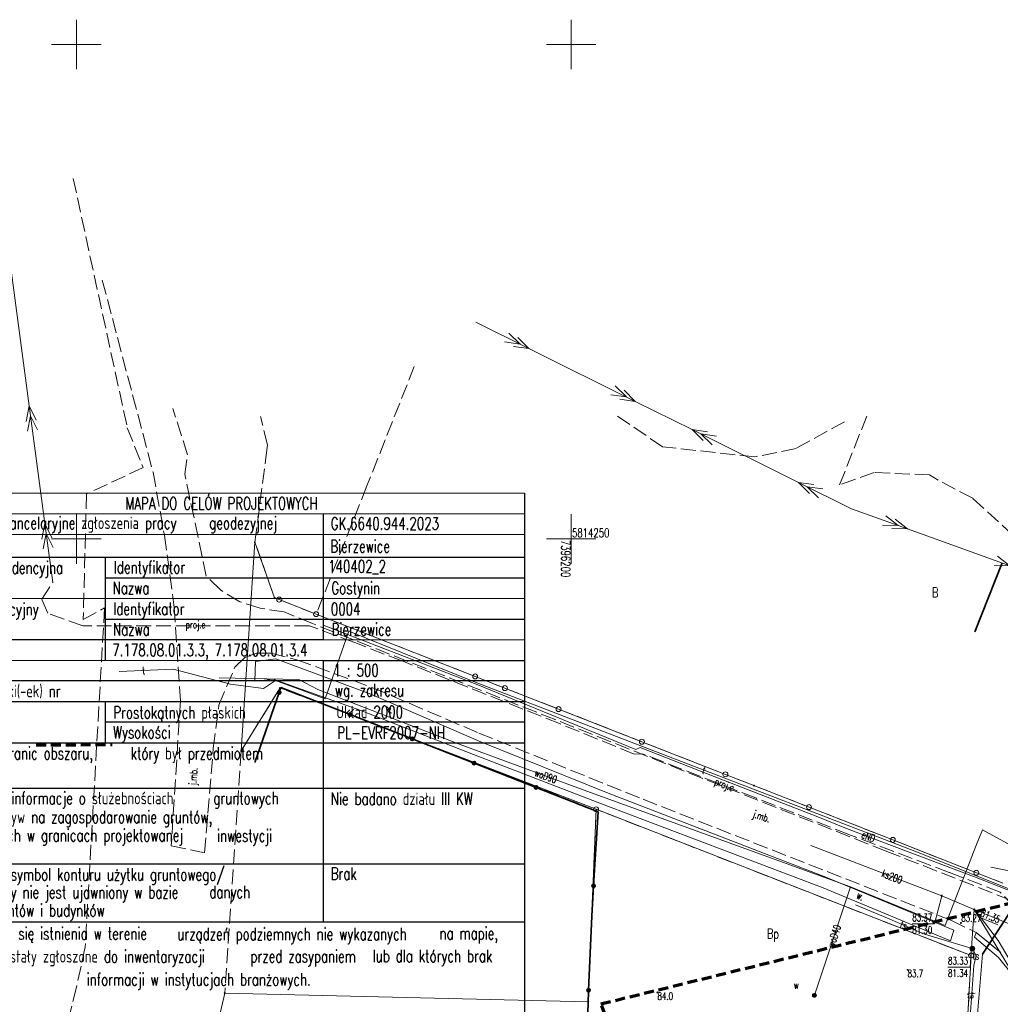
# Model space of a CAD drawing. Header units: metres. Extents: x 7395998 to 7397036, y 5813644 to 5814526.
# Tile 6 of 27: x 7396144 to 7396243, y 5814203 to 5814302. Entities that reach past the tile are written whole.
import ezdxf
from ezdxf.enums import TextEntityAlignment as Align

# ---------------------------------------------------------------- set-up
doc = ezdxf.new("R2010")
doc.units = ezdxf.units.M
doc.header["$MEASUREMENT"] = 0
for name, pattern in [('1', [0]), ('1_OTKJ', [2, 1.5, -0.5]), ('1_OTKR', [0]), ('2', [1.5, 1, -0.5]), ('3_SUEP_A', [0]), ('3_SUKP', [0]), ('3_SULO', [0]), ('3_SUPP_P', [2, 1.5, -0.5]), ('3_SUTP_A', [0]), ('3_SUWP', [0]), ('EGDE', [0]), ('EGKK', [2, 1.5, -0.5])]:
    doc.linetypes.add(name, pattern=pattern)
doc.layers.get('0').update_dxf_attribs({"color": 250, "linetype": 'CONTINUOUS', "lineweight": 100})
for name, color, linetype, lineweight in [('Dzialki', 7, 'EGDE', 18), ('Kontury', 3, 'EGKK', 18), ('KRZYZ_T_0', 7, 'CONTINUOUS', 18), ('Numery_konturow', 3, 'CONTINUOUS', 9), ('OTK_E_T_0', 7, 'CONTINUOUS', 0), ('OTK_E_T_4', 7, 'CONTINUOUS', 0), ('OTK_L_0', 7, '1_OTKJ', 18), ('OTK_L_5', 7, 'CONTINUOUS', 18), ('OTO_L_0', 7, 'CONTINUOUS', 35), ('OTR_T_0', 7, 'CONTINUOUS', 18), ('OTR_T_1', 7, 'CONTINUOUS', 18), ('P_SUEP_E_T_0', 1, 'CONTINUOUS', 0), ('P_SUEP_L_0', 1, '3_SUPP_P', 18), ('Podzial_sekcyjny_krzyze', 7, '1', 0), ('Punkty', 7, 'CONTINUOUS', 18), ('SUEP_E_T_0', 1, 'CONTINUOUS', 0), ('SUEP_L_0', 1, '3_SUEP_A', 18), ('SUKP_E_T_0', 34, 'CONTINUOUS', 0), ('SUKP_L_0', 34, '3_SUKP', 18), ('SUL_L_1', 7, '3_SULO', 35), ('SUNR_T_0', 7, 'CONTINUOUS', 18), ('SUT_E_T_0', 30, 'CONTINUOUS', 0), ('SUT_T_0', 30, 'CONTINUOUS', 18), ('SUTP_E_T_0', 30, 'CONTINUOUS', 0), ('SUTP_L_0', 30, '3_SUTP_A', 18), ('SUW_E_T_2', 5, 'CONTINUOUS', 0), ('SUW_T_5', 5, 'CONTINUOUS', 18), ('SUWP_E_T_0', 5, 'CONTINUOUS', 0), ('SUWP_L_0', 5, '3_SUWP', 18), ('TABELA_L_0', 7, '1', 25), ('TABELA_OPIS_T_0', 7, 'CONTINUOUS', 25), ('TABELA_ZAKRES_L_0', 7, '2', 70), ('ZASIEG_L_0', 7, '2', 70)]:
    doc.layers.add(name, color=color, linetype=linetype, lineweight=lineweight)
doc.styles.get("Standard").update_dxf_attribs({"font": 'Simplex.SHX', "width": 0.75})

# ---------------------------------------------------------------- blocks, each defined once
blk = doc.blocks.new('GRO')
at = {"linetype": 'Continuous'}
blk.add_circle((0, 0), 0.045, dxfattribs=at)
blk = doc.blocks.new('GRT')
at = {"linetype": 'Continuous'}
blk.add_circle((0, 0), 0.25, dxfattribs=at)
blk = doc.blocks.new('2_OTRN')
at = {"linetype": 'Continuous'}
blk.add_circle((0, 0), 0.045, dxfattribs=at)
blk = doc.blocks.new('2_OTRS')
at = {"linetype": 'Continuous'}
blk.add_circle((0, 0), 0.045, dxfattribs=at)
blk = doc.blocks.new('4_SUPS')
at = {"linetype": 'Continuous'}
blk.add_circle((0, 0), 0.0625, dxfattribs=at)
blk = doc.blocks.new('4_SUTK')
at = {"linetype": 'Continuous'}
for radius in [0.25, 0.225, 0.2, 0.175, 0.15, 0.125, 0.1, 0.075, 0.05, 0.025, 0.00715]:
    blk.add_circle((0, 0), radius, dxfattribs=at)
blk = doc.blocks.new('4_SUWW')
at = {"linetype": 'Continuous'}
for radius in [0.2, 0.175, 0.15, 0.125, 0.1, 0.075, 0.05, 0.025, 0.00715]:
    blk.add_circle((0, 0), radius, dxfattribs=at)

msp = doc.modelspace()

# ---------------------------------------------------------------- linework, layer by layer
at = {"layer": 'Dzialki'}
for p, q in [((7396168.04, 5814249.67), (7396166.65, 5814228.57)), ((7396170.03, 5814244.05), (7396168.04, 5814249.67)), ((7396170.5, 5814243.87), (7396170.03, 5814244.05)), ((7396174.23, 5814242.4), (7396170.5, 5814243.87)), ((7396178.89, 5814240.58), (7396174.23, 5814242.4)), ((7396190.3, 5814236.1), (7396178.89, 5814240.58)), ((7396193.31, 5814234.92), (7396190.3, 5814236.1)), ((7396166.65, 5814228.57), (7396170.59, 5814234.94)), ((7396170.59, 5814234.94), (7396202.52, 5814222.67)), ((7396198.73, 5814232.8), (7396193.31, 5814234.92)), ((7396207.15, 5814229.5), (7396198.73, 5814232.8)), ((7396215.59, 5814226.2), (7396207.15, 5814229.5)), ((7396218.47, 5814225.07), (7396215.59, 5814226.2)), ((7396224.04, 5814222.89), (7396218.47, 5814225.07)), ((7396202.52, 5814222.67), (7396201.73, 5814203.22)), ((7396240.42, 5814207.88), (7396202.52, 5814222.67)), ((7396232.5, 5814219.58), (7396224.04, 5814222.89)), ((7396240.95, 5814216.25), (7396232.5, 5814219.58)), ((7396243.62, 5814215.21), (7396240.95, 5814216.25)), ((7396239.76, 5814195.99), (7396240.42, 5814207.88)), ((7396164.99, 5814204.09), (7396158.43, 5814175.34)), ((7396201.73, 5814203.22), (7396164.99, 5814204.09)), ((7396200.94, 5814183.65), (7396201.73, 5814203.22))]:
    msp.add_line(p, q, dxfattribs=at)
at = {"layer": 'Kontury'}
for p, q in [((7396149.68, 5814286.46), (7396155.15, 5814261.24)), ((7396184.15, 5814267.45), (7396179.36, 5814255.36)), ((7396169.32, 5814259.52), (7396168.6, 5814262.38)), ((7396209.23, 5814259.33), (7396204.5, 5814262.53)), ((7396227.64, 5814261.86), (7396222.74, 5814259.16)), ((7396227.13, 5814255.47), (7396229.87, 5814262.41)), ((7396155.15, 5814261.24), (7396156.74, 5814257.21)), ((7396169.15, 5814258.2), (7396169.32, 5814259.52)), ((7396218.55, 5814258.3), (7396209.23, 5814259.33)), ((7396222.74, 5814259.16), (7396218.55, 5814258.3)), ((7396168.04, 5814249.67), (7396169.15, 5814258.2)), ((7396156.74, 5814257.21), (7396151.02, 5814254.55)), ((7396230.62, 5814256.72), (7396227.13, 5814255.47)), ((7396236.22, 5814256.47), (7396230.62, 5814256.72)), ((7396237.08, 5814255.94), (7396236.22, 5814256.47)), ((7396240.58, 5814254.11), (7396237.08, 5814255.94)), ((7396179.36, 5814255.36), (7396174.23, 5814242.4)), ((7396151.02, 5814254.55), (7396150.69, 5814241.87)), ((7396244.65, 5814250.38), (7396240.58, 5814254.11)), ((7396170.03, 5814244.05), (7396168.04, 5814249.67)), ((7396170.5, 5814243.87), (7396170.03, 5814244.05)), ((7396174.23, 5814242.4), (7396170.5, 5814243.87)), ((7396150.69, 5814241.87), (7396152.85, 5814243.03)), ((7396152.85, 5814243.03), (7396150.89, 5814208.77)), ((7396174.23, 5814242.4), (7396178.89, 5814240.58)), ((7396178.89, 5814240.58), (7396190.3, 5814236.1)), ((7396190.3, 5814236.1), (7396193.31, 5814234.92)), ((7396170.59, 5814234.94), (7396166.65, 5814228.57)), ((7396202.52, 5814222.67), (7396170.59, 5814234.94)), ((7396193.31, 5814234.92), (7396198.73, 5814232.8)), ((7396198.73, 5814232.8), (7396207.15, 5814229.5)), ((7396207.15, 5814229.5), (7396215.59, 5814226.2)), ((7396166.65, 5814228.57), (7396164.99, 5814204.09)), ((7396215.59, 5814226.2), (7396218.47, 5814225.07)), ((7396218.47, 5814225.07), (7396224.04, 5814222.89)), ((7396202.52, 5814222.67), (7396201.73, 5814203.22)), ((7396240.42, 5814207.88), (7396202.52, 5814222.67)), ((7396224.04, 5814222.89), (7396232.5, 5814219.58)), ((7396232.5, 5814219.58), (7396240.95, 5814216.25)), ((7396240.95, 5814216.25), (7396243.62, 5814215.21)), ((7396150.89, 5814208.77), (7396150.02, 5814204.7)), ((7396239.76, 5814195.99), (7396240.42, 5814207.88)), ((7396150.02, 5814204.7), (7396143.3, 5814177.51)), ((7396164.99, 5814204.09), (7396158.43, 5814175.34)), ((7396201.73, 5814203.22), (7396200.94, 5814183.65))]:
    msp.add_line(p, q, dxfattribs=at)
at = {"layer": 'OTK_L_0', "linetype": '1_OTKJ'}
for p, q in [((7396152.622, 5814276.159), (7396157.75, 5814256.74)), ((7396161.232, 5814258.511), (7396159.743, 5814263.201)), ((7396160.96, 5814256.56), (7396161.232, 5814258.511)), ((7396157.75, 5814256.74), (7396158.9, 5814250.37)), ((7396163.12, 5814246.25), (7396160.96, 5814256.56)), ((7396158.9, 5814250.37), (7396159.9, 5814243.07)), ((7396164.55, 5814244.85), (7396163.12, 5814246.25)), ((7396166.52, 5814243.66), (7396164.55, 5814244.85)), ((7396159.9, 5814243.07), (7396160.52, 5814233.65)), ((7396168.58, 5814242.99), (7396166.52, 5814243.66)), ((7396171.01, 5814242.63), (7396168.58, 5814242.99)), ((7396173.87, 5814241.44), (7396171.01, 5814242.63)), ((7396198.38, 5814231.74), (7396173.87, 5814241.44)), ((7396166.03, 5814237.04), (7396167.04, 5814238.01)), ((7396167.04, 5814238.01), (7396168.2, 5814238.45)), ((7396168.2, 5814238.45), (7396169.66, 5814238.45)), ((7396169.66, 5814238.45), (7396172.28, 5814237.78)), ((7396164.4, 5814233.2), (7396166.03, 5814237.04)), ((7396172.28, 5814237.78), (7396179.96, 5814234.96)), ((7396179.96, 5814234.96), (7396190.67, 5814230.38)), ((7396160.52, 5814233.65), (7396159.59, 5814218.98)), ((7396163.84, 5814228.84), (7396164.4, 5814233.2)), ((7396215.15, 5814225.06), (7396198.38, 5814231.74)), ((7396190.67, 5814230.38), (7396207.27, 5814223.68)), ((7396162.94, 5814218.28), (7396163.84, 5814228.84)), ((7396231.89, 5814218.42), (7396215.15, 5814225.06)), ((7396207.27, 5814223.68), (7396238.45, 5814211.43)), ((7396159.59, 5814218.98), (7396162.94, 5814218.28)), ((7396240.68, 5814214.97), (7396231.89, 5814218.42)), ((7396244.41, 5814213.48), (7396240.68, 5814214.97)), ((7396238.45, 5814211.43), (7396240.94, 5814210.21)), ((7396240.94, 5814210.21), (7396243.41, 5814208.19))]:
    msp.add_line(p, q, dxfattribs=at)
at = {"layer": 'OTK_L_5', "linetype": '1_OTKR'}
for p, q in [((7396170.16, 5814237.88), (7396168.11, 5814237.6)), ((7396179.76, 5814234.3), (7396170.16, 5814237.88)), ((7396168.11, 5814237.6), (7396168.05, 5814235.62)), ((7396168.05, 5814235.62), (7396169.88, 5814235.82)), ((7396169.88, 5814235.82), (7396178.75, 5814232.67)), ((7396190.7, 5814229.56), (7396179.76, 5814234.3)), ((7396178.75, 5814232.67), (7396190.14, 5814228.2)), ((7396203.56, 5814224.37), (7396190.7, 5814229.56)), ((7396190.14, 5814228.2), (7396203.07, 5814223.23)), ((7396225.75, 5814215.81), (7396203.56, 5814224.37)), ((7396203.07, 5814223.23), (7396225.47, 5814214.74)), ((7396238.68, 5814210.45), (7396225.75, 5814215.81)), ((7396225.47, 5814214.74), (7396238.33, 5814209.38)), ((7396238.33, 5814209.38), (7396238.68, 5814210.45)), ((7396240.94, 5814210.21), (7396240.758, 5814209.744)), ((7396243.41, 5814208.19), (7396240.94, 5814210.21)), ((7396240.758, 5814209.744), (7396243.191, 5814207.672)), ((7396243.191, 5814207.672), (7396244.555, 5814205.967))]:
    msp.add_line(p, q, dxfattribs=at)
at = {"layer": 'OTO_L_0'}
for p, q in [((7396240.786, 5814240.609), (7396243.55, 5814247.581)), ((7396170.496, 5814234.477), (7396170.67, 5814234.98)), ((7396170.67, 5814234.98), (7396177.654, 5814232.245)), ((7396168.04, 5814227.39), (7396170.496, 5814234.477)), ((7396177.654, 5814232.245), (7396183.92, 5814229.792)), ((7396183.92, 5814229.792), (7396190.187, 5814227.338)), ((7396190.187, 5814227.338), (7396196.453, 5814224.884)), ((7396196.453, 5814224.884), (7396202.72, 5814222.43)), ((7396202.72, 5814222.43), (7396202.263, 5814214.944)), ((7396202.263, 5814214.944), (7396202.075, 5814211.867)), ((7396202.075, 5814211.867), (7396201.763, 5814204.373)), ((7396201.763, 5814204.373), (7396201.705, 5814202.989)), ((7396201.705, 5814202.989), (7396201.403, 5814195.495))]:
    msp.add_line(p, q, dxfattribs=at)
for centre in [(7396170.496, 5814234.477), (7396177.654, 5814232.245), (7396183.92, 5814229.792), (7396190.187, 5814227.338), (7396196.453, 5814224.884), (7396202.263, 5814214.944), (7396201.763, 5814204.373)]:
    msp.add_circle(centre, 0.17, dxfattribs=at)
at = {"layer": 'P_SUEP_L_0', "linetype": '3_SUPP_P'}
for p, q in [((7396146.498, 5814243.906), (7396147.606, 5814245.601)), ((7396147.113, 5814242.492), (7396146.498, 5814243.906)), ((7396150.661, 5814241.235), (7396147.113, 5814242.492)), ((7396173.556, 5814241.235), (7396150.661, 5814241.235)), ((7396178.132, 5814239.519), (7396173.556, 5814241.235)), ((7396182.979, 5814237.645), (7396178.132, 5814239.519)), ((7396198.839, 5814231.33), (7396182.979, 5814237.645)), ((7396206.379, 5814228.256), (7396198.839, 5814231.33)), ((7396207.19, 5814228.291), (7396206.379, 5814228.256)), ((7396218.65, 5814223.823), (7396207.19, 5814228.291)), ((7396228.074, 5814220.122), (7396218.65, 5814223.823)), ((7396238.212, 5814216.287), (7396228.074, 5814220.122)), ((7396243.357, 5814214.301), (7396238.212, 5814216.287)), ((7396244.818, 5814212.751), (7396243.357, 5814214.301))]:
    msp.add_line(p, q, dxfattribs=at)
at = {"layer": 'Podzial_sekcyjny_krzyze'}
for p, q in [((7396150, 5814297.5), (7396150, 5814302.5)), ((7396200, 5814297.5), (7396200, 5814302.5)), ((7396147.5, 5814300), (7396152.5, 5814300)), ((7396197.5, 5814300), (7396202.5, 5814300)), ((7396150, 5814247.5), (7396150, 5814252.5)), ((7396200, 5814247.5), (7396200, 5814252.5)), ((7396147.5, 5814250), (7396152.5, 5814250)), ((7396197.5, 5814250), (7396202.5, 5814250))]:
    msp.add_line(p, q, dxfattribs=at)
at = {"layer": 'SUEP_L_0', "linetype": '3_SUEP_A'}
for p, q in [((7396145.235, 5814263.444), (7396142.433, 5814284.528)), ((7396190.359, 5814271.922), (7396195.732, 5814269.253)), ((7396193.716, 5814270.813), (7396194.837, 5814269.698)), ((7396194.837, 5814269.698), (7396193.271, 5814269.917)), ((7396194.611, 5814270.368), (7396195.732, 5814269.253)), ((7396195.732, 5814269.253), (7396194.166, 5814269.472)), ((7396195.732, 5814269.253), (7396206.48, 5814263.915)), ((7396204.463, 5814265.475), (7396205.584, 5814264.36)), ((7396205.359, 5814265.03), (7396206.48, 5814263.915)), ((7396205.584, 5814264.36), (7396204.018, 5814264.579)), ((7396206.48, 5814263.915), (7396204.914, 5814264.134)), ((7396206.48, 5814263.915), (7396212.219, 5814261.064)), ((7396144.937, 5814261.891), (7396145.235, 5814263.444)), ((7396146.816, 5814251.549), (7396145.235, 5814263.444)), ((7396145.235, 5814263.444), (7396145.928, 5814262.023)), ((7396145.069, 5814260.9), (7396145.367, 5814262.453)), ((7396145.367, 5814262.453), (7396146.06, 5814261.032)), ((7396212.219, 5814261.064), (7396222.967, 5814255.726)), ((7396213.785, 5814260.845), (7396212.219, 5814261.064)), ((7396212.219, 5814261.064), (7396213.34, 5814259.949)), ((7396214.681, 5814260.4), (7396213.115, 5814260.619)), ((7396213.115, 5814260.619), (7396214.236, 5814259.504)), ((7396222.967, 5814255.726), (7396228.34, 5814253.057)), ((7396224.533, 5814255.507), (7396222.967, 5814255.726)), ((7396222.967, 5814255.726), (7396224.088, 5814254.611)), ((7396225.428, 5814255.062), (7396223.862, 5814255.281)), ((7396223.862, 5814255.281), (7396224.983, 5814254.166)), ((7396228.34, 5814253.057), (7396233.985, 5814251.022)), ((7396231.802, 5814252.34), (7396233.044, 5814251.361)), ((7396232.743, 5814252.001), (7396233.985, 5814251.022)), ((7396146.518, 5814249.996), (7396146.816, 5814251.549)), ((7396147.606, 5814245.601), (7396146.816, 5814251.549)), ((7396146.816, 5814251.549), (7396147.509, 5814250.128)), ((7396233.044, 5814251.361), (7396231.463, 5814251.399)), ((7396233.985, 5814251.022), (7396232.404, 5814251.06)), ((7396233.985, 5814251.022), (7396245.273, 5814246.95)), ((7396146.65, 5814249.005), (7396146.948, 5814250.557)), ((7396146.948, 5814250.557), (7396147.641, 5814249.136)), ((7396243.091, 5814248.269), (7396244.332, 5814247.289)), ((7396244.332, 5814247.289), (7396242.751, 5814247.328)), ((7396175.037, 5814241.252), (7396190.389, 5814235.315)), ((7396190.389, 5814235.315), (7396206.542, 5814228.728)), ((7396206.542, 5814228.728), (7396206.971, 5814228.913)), ((7396206.971, 5814228.913), (7396216.176, 5814225.319)), ((7396216.176, 5814225.319), (7396224.922, 5814221.922)), ((7396224.922, 5814221.922), (7396227.839, 5814220.745)), ((7396227.839, 5814220.745), (7396240.768, 5814215.857)), ((7396240.768, 5814215.857), (7396260.903, 5814207.934))]:
    msp.add_line(p, q, dxfattribs=at)
at = {"layer": 'SUKP_L_0', "linetype": '3_SUKP'}
for p, q in [((7396237.446, 5814213.93), (7396224.209, 5814219.007)), ((7396261.107, 5814212.857), (7396242.427, 5814216.835)), ((7396240.717, 5814212.543), (7396237.446, 5814213.93)), ((7396240.717, 5814212.543), (7396251.899, 5814194.019)), ((7396268.23, 5814201.286), (7396240.717, 5814212.543))]:
    msp.add_line(p, q, dxfattribs=at)
at = {"layer": 'SUL_L_1', "linetype": '3_SULO'}
msp.add_line((7396244.981, 5814213.223), (7396241.561, 5814208.031), dxfattribs=at)
at = {"layer": 'SUNR_T_0', "linetype": 'Continuous', "lineweight": 0}
for p, q in [((7396237.446, 5814213.93), (7396236.721, 5814211.093)), ((7396240.717, 5814212.543), (7396240.336, 5814206.721)), ((7396241.038, 5814212.203), (7396243.154, 5814209.408)), ((7396234.468, 5814211.093), (7396236.721, 5814211.093)), ((7396243.154, 5814209.408), (7396244.246, 5814207.594)), ((7396238.083, 5814206.721), (7396240.336, 5814206.721))]:
    msp.add_line(p, q, dxfattribs=at)
at = {"layer": 'SUTP_L_0', "linetype": '3_SUTP_A'}
for p, q in [((7396175.138, 5814233.842), (7396177.53, 5814240.67)), ((7396177.53, 5814240.67), (7396190.117, 5814235.598)), ((7396154.335, 5814236.586), (7396159.794, 5814236.834)), ((7396159.794, 5814236.834), (7396165.586, 5814235.335)), ((7396165.586, 5814235.335), (7396168.909, 5814234.869)), ((7396168.909, 5814234.869), (7396170.124, 5814235.707)), ((7396170.124, 5814235.707), (7396175.138, 5814233.842)), ((7396190.117, 5814235.598), (7396208.519, 5814228.528)), ((7396208.519, 5814228.528), (7396235.166, 5814218.254)), ((7396235.166, 5814218.254), (7396249.277, 5814212.593)), ((7396231.97, 5814211.68), (7396228.72, 5814213)), ((7396244.981, 5814213.223), (7396241.561, 5814208.031)), ((7396235.7, 5814210.05), (7396231.97, 5814211.68)), ((7396240.54, 5814208.58), (7396235.7, 5814210.05)), ((7396240.54, 5814208.58), (7396240.92, 5814207.88)), ((7396241.561, 5814208.031), (7396240.552, 5814195.526)), ((7396240.92, 5814207.88), (7396240.71, 5814206.89)), ((7396240.71, 5814206.89), (7396239.95, 5814196.72))]:
    msp.add_line(p, q, dxfattribs=at)
at = {"layer": 'SUWP_L_0', "linetype": '3_SUWP'}
for p, q in [((7396164.43, 5814235.957), (7396172.481, 5814235.79)), ((7396172.481, 5814235.79), (7396174.417, 5814234.78)), ((7396174.417, 5814234.78), (7396188.78, 5814229.206)), ((7396188.78, 5814229.206), (7396201.943, 5814224.375)), ((7396201.943, 5814224.375), (7396228.22, 5814214.825)), ((7396240.885, 5814218.927), (7396241.556, 5814220.609)), ((7396241.556, 5814220.609), (7396251.646, 5814215.06)), ((7396237.79, 5814210.924), (7396240.885, 5814218.927)), ((7396224.589, 5814203.862), (7396228.22, 5814214.825)), ((7396228.22, 5814214.825), (7396237.79, 5814210.924))]:
    msp.add_line(p, q, dxfattribs=at)
at = {"layer": 'TABELA_L_0', "linetype": '1'}
for p, q in [((7396134.595, 5814254.652), (7396195.27, 5814254.638)), ((7396195.27, 5814254.638), (7396195.27, 5814183.927)), ((7396134.594, 5814252.553), (7396195.27, 5814252.562)), ((7396174.936, 5814252.559), (7396174.933, 5814239.825)), ((7396134.594, 5814250.463), (7396195.27, 5814250.477)), ((7396134.594, 5814248.173), (7396195.27, 5814248.171)), ((7396152.936, 5814237.733), (7396152.936, 5814248.172)), ((7396152.936, 5814246.087), (7396195.27, 5814246.083)), ((7396134.593, 5814244.004), (7396195.266, 5814243.992)), ((7396152.936, 5814241.909), (7396195.27, 5814241.908)), ((7396134.592, 5814239.834), (7396174.933, 5814239.825)), ((7396174.933, 5814239.825), (7396195.27, 5814239.82)), ((7396134.592, 5814237.736), (7396174.932, 5814237.73)), ((7396174.932, 5814237.73), (7396174.926, 5814211.306)), ((7396174.932, 5814237.73), (7396195.27, 5814237.727)), ((7396195.27, 5814235.665), (7396134.592, 5814235.642)), ((7396134.591, 5814233.569), (7396195.27, 5814233.565)), ((7396152.95, 5814229.396), (7396152.95, 5814233.568)), ((7396195.27, 5814231.487), (7396152.95, 5814231.479)), ((7396134.591, 5814229.401), (7396195.27, 5814229.383)), ((7396134.59, 5814224.819), (7396195.27, 5814224.805)), ((7396195.27, 5814217.134), (7396134.589, 5814217.126)), ((7396134.588, 5814211.301), (7396195.27, 5814211.308))]:
    msp.add_line(p, q, dxfattribs=at)
at = {"layer": 'TABELA_ZAKRES_L_0', "linetype": '2'}
msp.add_line((7396145.936, 5814229.189), (7396153.613, 5814229.215), dxfattribs=at)
at = {"layer": 'ZASIEG_L_0', "linetype": '2'}
for p, q in [((7396203.015, 5814202.995), (7396386.17, 5814248.1)), ((7396245.8, 5814084.787), (7396203.015, 5814202.995))]:
    msp.add_line(p, q, dxfattribs=at)

# ---------------------------------------------------------------- block references
at = {"layer": 'OTR_T_0'}
msp.add_blockref('2_OTRS', (7396239.39, 5814211.18), dxfattribs=at)
at = {"layer": 'OTR_T_1'}
for p in [(7396233.998, 5814206.44), (7396208.721, 5814204.162)]:
    msp.add_blockref('2_OTRN', p, dxfattribs=at)
at = {"layer": 'Punkty'}
for name, p in [('GRO', (7396168.04, 5814249.67)), ('GRO', (7396170.03, 5814244.05)), ('GRT', (7396170.5, 5814243.87)), ('GRT', (7396174.23, 5814242.4)), ('GRO', (7396178.89, 5814240.58)), ('GRT', (7396190.3, 5814236.1)), ('GRO', (7396170.59, 5814234.94)), ('GRT', (7396193.31, 5814234.92)), ('GRT', (7396198.73, 5814232.8)), ('GRT', (7396207.15, 5814229.5)), ('GRO', (7396166.65, 5814228.57)), ('GRT', (7396215.59, 5814226.2)), ('GRO', (7396218.47, 5814225.07)), ('GRT', (7396202.52, 5814222.67)), ('GRT', (7396224.04, 5814222.89)), ('GRT', (7396232.5, 5814219.58)), ('GRT', (7396240.95, 5814216.25)), ('GRT', (7396240.42, 5814207.88)), ('GRO', (7396164.99, 5814204.09)), ('GRO', (7396201.73, 5814203.22))]:
    msp.add_blockref(name, p, dxfattribs=at)
at = {"layer": 'SUNR_T_0'}
for p in [(7396237.446, 5814213.93), (7396240.717, 5814212.543), (7396241.038, 5814212.203), (7396241.117, 5814212.379)]:
    msp.add_blockref('4_SUPS', p, dxfattribs=at)
at = {"layer": 'SUT_T_0'}
msp.add_blockref('4_SUTK', (7396240.54, 5814208.58), dxfattribs=at)
at = {"layer": 'SUW_T_5'}
msp.add_blockref('4_SUWW', (7396224.589, 5814203.862), dxfattribs=at)

# ---------------------------------------------------------------- texts
at = {"layer": 'KRZYZ_T_0', "width": 0.7}
msp.add_text('5814250', height=0.9, dxfattribs=at).set_placement((7396200.088, 5814251.07), align=Align.TOP_LEFT)
msp.add_text('7396200', height=0.9, rotation=270, dxfattribs=at).set_placement((7396199.903, 5814249.907), align=Align.TOP_LEFT)
at = {"layer": 'Numery_konturow', "width": 0.7}
for s, p in [('B', (7396236.47, 5814245.1)), ('Bp', (7396219.8, 5814210.6))]:
    msp.add_text(s, height=1, dxfattribs=at).set_placement(p, align=Align.TOP_LEFT)
at = {"layer": 'OTK_E_T_0', "lineweight": 9, "width": 0.7}
for rotation, p in [(85.01068, (7396161.914, 5814225.992)), (341.32072, (7396219.221, 5814221.861))]:
    msp.add_text('j.mb.', height=0.75, rotation=rotation, dxfattribs=at).set_placement(p, align=Align.MIDDLE)
at = {"layer": 'OTK_E_T_4', "lineweight": 9, "width": 0.7}
for rotation, p in [(339.44395, (7396181.681, 5814232.817)), (332.44719, (7396229.245, 5814213.9))]:
    msp.add_text('w.', height=0.75, rotation=rotation, dxfattribs=at).set_placement(p, align=Align.MIDDLE)
at = {"layer": 'OTR_T_0', "lineweight": 9, "width": 0.7}
msp.add_text('83.27', height=0.75, rotation=359.04516, dxfattribs=at).set_placement((7396239.419, 5814211.315))
at = {"layer": 'OTR_T_1', "lineweight": 9, "width": 0.7}
for s, p in [('83.7', (7396233.998, 5814206.44)), ('84.0', (7396208.721, 5814204.162))]:
    msp.add_text(s, height=0.75, dxfattribs=at).set_placement(p, align=Align.TOP_LEFT)
at = {"layer": 'P_SUEP_E_T_0', "lineweight": 9, "width": 0.7}
msp.add_text('proj.e', height=0.75, dxfattribs=at).set_placement((7396162.052, 5814241.235), align=Align.MIDDLE)
msp.add_text('proj.e', height=0.75, rotation=338.69647, dxfattribs=at).set_placement((7396215.459, 5814225.067), align=Align.MIDDLE)
at = {"layer": 'SUEP_E_T_0', "lineweight": 9, "width": 0.7}
msp.add_text('eND', height=0.75, rotation=339.28897, dxfattribs=at).set_placement((7396230.045, 5814219.911), align=Align.MIDDLE)
at = {"layer": 'SUKP_E_T_0', "lineweight": 9, "width": 0.7}
msp.add_text('ks200', height=0.75, rotation=339.01611, dxfattribs=at).set_placement((7396232.429, 5814215.854), align=Align.MIDDLE)
at = {"layer": 'SUNR_T_0', "lineweight": 9, "width": 0.7}
for s, p in [('83.37', (7396234.468, 5814212.093)), ('81.30', (7396234.468, 5814210.843)), ('83.33', (7396238.083, 5814207.721)), ('81.34', (7396238.083, 5814206.471))]:
    msp.add_text(s, height=0.75, dxfattribs=at).set_placement(p, align=Align.TOP_LEFT)
msp.add_text('%%U81.35', height=0.75, rotation=337.74779, dxfattribs=at).set_placement((7396241.445, 5814212.245), align=Align.MIDDLE_LEFT)
at = {"layer": 'SUT_E_T_0', "lineweight": 9, "width": 0.7}
msp.add_text('ts', height=0.75, dxfattribs=at).set_placement((7396240.568, 5814207.478))
at = {"layer": 'SUTP_E_T_0', "lineweight": 9, "width": 0.7}
for s, rotation, p in [('t', 2.60751, (7396156.803, 5814236.698)), ('t', 338.91631, (7396213.42, 5814226.638)), ('ts', 335.85446, (7396233.603, 5814210.97)), ('ts', 274.08562, (7396240.485, 5814203.853))]:
    msp.add_text(s, height=0.75, rotation=rotation, dxfattribs=at).set_placement(p, align=Align.MIDDLE)
at = {"layer": 'SUW_E_T_2', "lineweight": 9, "width": 0.7}
msp.add_text('w', height=0.75, dxfattribs=at).set_placement((7396222.504, 5814205.275), align=Align.TOP_LEFT)
at = {"layer": 'SUWP_E_T_0', "lineweight": 9, "width": 0.7}
for s, rotation, p in [('woD90', 339.84562, (7396197.441, 5814226.027)), ('woD40', 71.67056, (7396226.578, 5814209.869))]:
    msp.add_text(s, height=0.75, rotation=rotation, dxfattribs=at).set_placement(p, align=Align.MIDDLE)
at = {"layer": 'TABELA_OPIS_T_0', "width": 0.7}
for s, p in [('MAPA DO CELÓW PROJEKTOWYCH', (7396154.955, 5814254.221)), ('Oznaczenie kancelaryjne zgłoszenia pracy ', (7396135.451, 5814252.255)), ('geodezyjnej', (7396163.42, 5814252.251)), ('GK.6640.944.2023', (7396175.708, 5814252.185)), ('Bierzewice', (7396175.664, 5814249.897)), ('Jednostka ewidencyjna', (7396135.223, 5814247.738)), ('Identyfikator', (7396153.787, 5814247.767)), ('140402_2', (7396175.442, 5814247.847)), ('Nazwa', (7396153.666, 5814245.682)), ('Gostynin', (7396175.77, 5814245.673)), ('Obręb ewidencyjny', (7396135.303, 5814243.531)), ('Identyfikator', (7396153.73, 5814243.57)), ('0004', (7396175.715, 5814243.537)), ('Nazwa', (7396153.698, 5814241.493)), ('Bierzewice', (7396175.794, 5814241.485)), ('7.178.08.01.3.3, 7.178.08.01.3.4', (7396153.629, 5814239.403)), ('1 : 500', (7396175.983, 5814237.351)), ('Dotyczy działki(-ek) nr', (7396135.352, 5814235.247)), ('wg. zakresu', (7396176.112, 5814235.338)), ('Prostokątnych płaskich', (7396153.738, 5814233.088)), ('Układ 2000', (7396176.269, 5814233.124)), ('współrzędnych', (7396135.26, 5814231.222)), ('Wysokości', (7396153.705, 5814231.076)), ('PL-EVRF2007-NH', (7396176.369, 5814231.042)), ('Oznaczenie granic obszaru,', (7396135.324, 5814228.965)), ('który był przedmiotem', (7396155.489, 5814228.962)), ('Oznaczenie i informacje o służebnościach', (7396135.356, 5814224.425)), ('gruntowych', (7396163.836, 5814224.427)), ('Nie badano działu III KW', (7396175.707, 5814224.357)), ('mających wpływ na zagospodarowanie gruntów,', (7396135.318, 5814222.526)), ('zlokalizowanych w granicach projektowanej ', (7396135.201, 5814220.677)), ('inwestycji', (7396164.217, 5814220.635)), ('Oznaczenie i symbol konturu użytku gruntowego/', (7396135.302, 5814216.712)), ('Brak', (7396175.702, 5814216.799)), ('budynku, który nie jest ujawniony w bazie ', (7396135.293, 5814214.916)), ('danych', (7396163.439, 5814214.945)), ('ewidencji gruntów i budynków', (7396135.277, 5814213.075)), ('Nie wyklucza się istnienia w terenie', (7396136.03, 5814210.741)), ('urządzeń podziemnych nie wykazanych', (7396160.206, 5814210.69)), ('na mapie,', (7396186.694, 5814210.759)), ('które nie zostały zgłoszone do inwentaryzacji', (7396136.156, 5814208.421)), ('przed zasypaniem', (7396167.591, 5814208.447)), ('lub dla których brak', (7396179.952, 5814208.468)), ('informacji w instytucjach branżowych.', (7396151.039, 5814206.095))]:
    msp.add_text(s, height=1.25, dxfattribs=at).set_placement(p, align=Align.TOP_LEFT)

doc.saveas('drawing.dxf')
